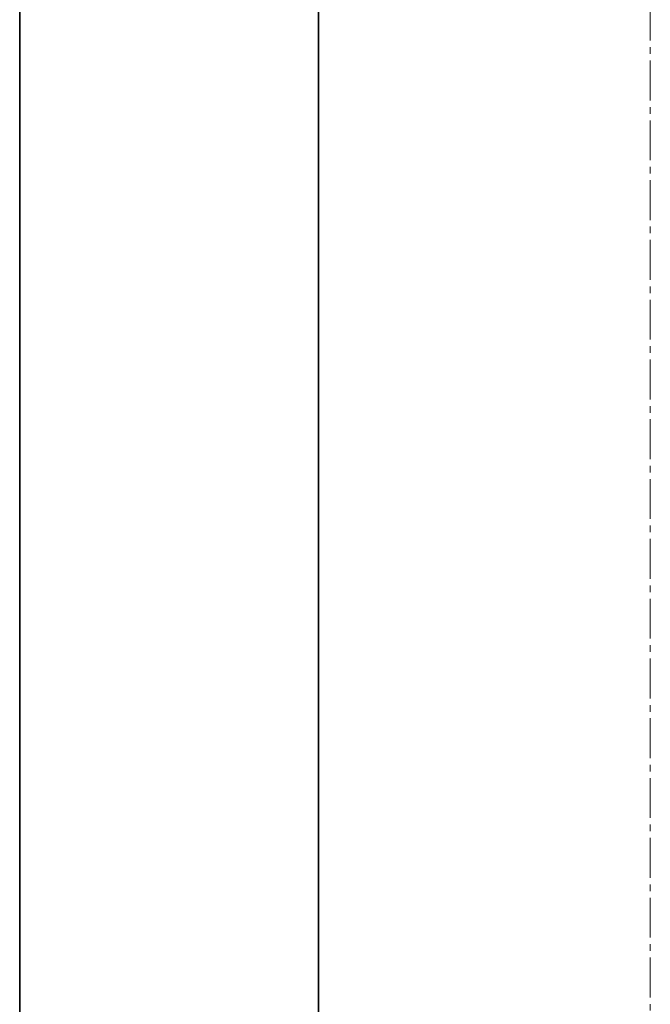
# Model space of a CAD drawing. Header units: millimetres. Extents: x 2945 to 26725, y -1089 to 16127.
# Tile 54 of 150: x 10365 to 10555, y 7328 to 7625. Entities that reach past the tile are written whole.
import ezdxf

# ---------------------------------------------------------------- set-up
doc = ezdxf.new("R2010")
doc.units = ezdxf.units.MM
doc.linetypes.add('点画线', pattern=[18, 12, -2, 2, -2])
doc.layers.add('中心线层', color=1, linetype='点画线', lineweight=18)
doc.layers.add('几何体', color=7, linetype='Continuous', lineweight=35)

msp = doc.modelspace()

# ---------------------------------------------------------------- linework, layer by layer
at = {"layer": '中心线层'}
msp.add_line((10555.254401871, 7900.461099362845), (10555.254401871, 5098.610087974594), dxfattribs=at)
at = {"layer": '几何体'}
for p, q in [((10365.254401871, 5256.851522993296), (10365.254401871, 7656.851522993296)), ((10455.254401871, 7656.851522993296), (10455.254401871, 5256.851522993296))]:
    msp.add_line(p, q, dxfattribs=at)

doc.saveas('drawing.dxf')
